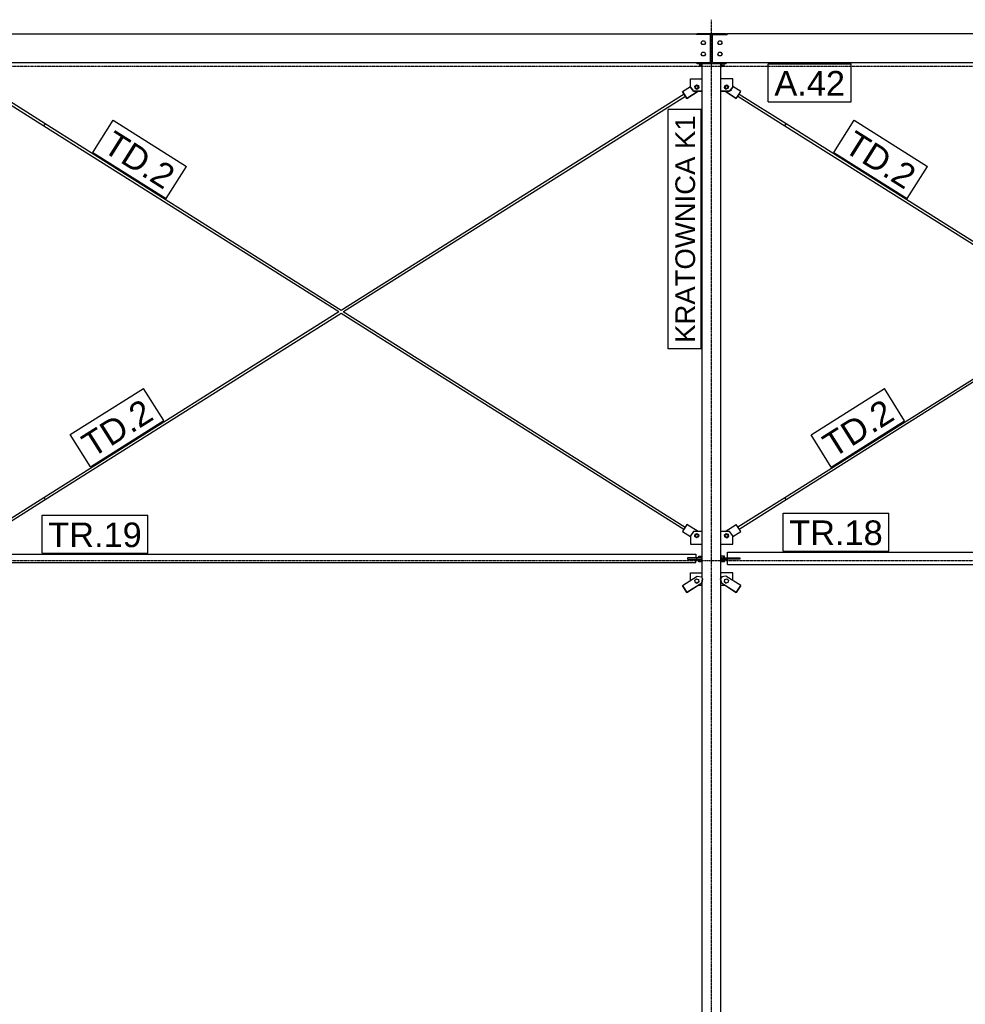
# Model space of a CAD drawing. Header units: millimetres. Extents: x -288865 to 11255, y 102926 to 380857.
# Tile 90 of 142: x -158786 to -154191, y 274757 to 279538. Entities that reach past the tile are written whole.
import ezdxf

# ---------------------------------------------------------------- set-up
doc = ezdxf.new("R2010")
doc.units = ezdxf.units.MM
doc.header["$MEASUREMENT"] = 0
doc.set_wipeout_variables(frame=1)
doc.linetypes.add('DXK_LINE_DOT3', pattern=[5.9187, 2.979, -0.9799, 0.9799, -0.9799])
for name, color, linetype in [('TS_INNE_OBIEKTY', 7, 'Continuous'), ('TS_LINIE_WIDOCZNE', 7, 'Continuous'), ('TS_OPISY', 7, 'Continuous'), ('TS_OPISY_LINIE', 7, 'Continuous'), ('TS_OPISY_RAMKA', 7, 'Continuous')]:
    doc.layers.add(name, color=color, linetype=linetype)
doc.styles.add('ARIAL', font='arial.ttf')

# ---------------------------------------------------------------- blocks, each defined once
blk = doc.blocks.new('Part-65880428-1350 - 1330')
at = {"layer": 'TS_LINIE_WIDOCZNE', "color": 1, "linetype": 'Continuous'}
for p, q in [((42180, 62247.5), (42040, 62247.5)), ((42040, 62247.5), (42040, 62244.2)), ((42180, 62244.2), (42180, 62247.5)), ((42105, 62114.5), (42115, 62114.5))]:
    blk.add_line(p, q, dxfattribs=at)
blk = doc.blocks.new('Part-65880428-1355 - 1330')
at = {"layer": 'TS_LINIE_WIDOCZNE', "color": 1, "linetype": 'Continuous'}
for p, q in [((42159, 59609.7), (42153.6, 59601.3)), ((42153.6, 59601.3), (42158.2, 59580.6)), ((42153.6, 59601.3), (42153.6, 59601.2)), ((42158.2, 59580.5), (42153.6, 59601.2)), ((42158.2, 59580.6), (42229.9, 59535)), ((42158.2, 59580.6), (42158.2, 59580.5)), ((42229.9, 59534.9), (42158.2, 59580.5)), ((42179.7, 59614.4), (42159, 59609.7)), ((42251.4, 59568.8), (42179.7, 59614.4)), ((42229.9, 59535), (42251.4, 59568.8)), ((42251.4, 59568.7), (42229.9, 59534.9)), ((42229.9, 59535), (42229.9, 59534.9)), ((42251.4, 59568.8), (42251.4, 59568.7))]:
    blk.add_line(p, q, dxfattribs=at)
blk = doc.blocks.new('Part-65880428-1359 - 1330')
at = {"layer": 'TS_LINIE_WIDOCZNE', "color": 1, "linetype": 'Continuous'}
for p, q in [((41968.6, 59568.8), (42040.3, 59614.4)), ((41990.1, 59535), (42061.8, 59580.6)), ((42061.8, 59580.5), (41990.1, 59534.9)), ((42040.3, 59614.4), (42061, 59609.7)), ((42061, 59609.7), (42066.4, 59601.3)), ((42061.8, 59580.6), (42066.4, 59601.3)), ((42066.4, 59601.2), (42061.8, 59580.5)), ((42061.8, 59580.5), (42061.8, 59580.6)), ((42066.4, 59601.2), (42066.4, 59601.3)), ((41968.6, 59568.7), (41968.6, 59568.8)), ((41968.6, 59568.8), (41990.1, 59535)), ((41990.1, 59534.9), (41968.6, 59568.7)), ((41990.1, 59534.9), (41990.1, 59535))]:
    blk.add_line(p, q, dxfattribs=at)
blk = doc.blocks.new('GridLine-65880428-2367 - 1330')
at = {"layer": 'TS_INNE_OBIEKTY', "color": 4, "linetype": 'DXK_LINE_DOT3'}
blk.add_line((33695.7, 59690.2), (51415.1, 59690.2), dxfattribs=at)
blk = doc.blocks.new('Part-65880428-1772 - 1330')
at = {"layer": 'TS_LINIE_WIDOCZNE', "color": 1, "linetype": 'Continuous'}
for p, q in [((42064.5, 59604.3), (42064.5, 62102.5)), ((42155.5, 59604.3), (42155.5, 62102.5)), ((42064.5, 57390.7), (42064.5, 59592.8)), ((42155.5, 57390.7), (42155.5, 59592.8))]:
    blk.add_line(p, q, dxfattribs=at)
blk = doc.blocks.new('Part-65880428-1557 - 1330')
at = {"layer": 'TS_LINIE_WIDOCZNE', "color": 1, "linetype": 'Continuous'}
for p, q in [((40309.5, 60905.8), (41976.1, 61955.5)), ((40320.8, 60898.7), (41982.5, 61945.3)), ((38865.8, 59996.4), (40298.4, 60898.8)), ((38872.6, 59986.5), (40309.5, 60891.6)), ((38866.8, 59994.9), (38865.8, 59996.4)), ((38865.8, 59996.4), (38865.9, 59996.4)), ((38869.1, 59991.3), (38866.8, 59994.9)), ((38871.3, 59987.7), (38869.1, 59991.3)), ((38871.4, 59987.7), (38871.3, 59987.7))]:
    blk.add_line(p, q, dxfattribs=at)
blk = doc.blocks.new('Part-65880428-1595 - 1330')
at = {"layer": 'TS_LINIE_WIDOCZNE', "color": 1, "linetype": 'Continuous'}
for p, q in [((42155.5, 59702.8), (42247.1, 59702.8)), ((42247.1, 59696.8), (42182, 59696.8)), ((42247.1, 59702.8), (42247.1, 59696.8))]:
    blk.add_line(p, q, dxfattribs=at)
blk = doc.blocks.new('Part-65880428-1438 - 1330')
at = {"layer": 'TS_LINIE_WIDOCZNE', "color": 1, "linetype": 'Continuous'}
for p, q in [((42180, 62244.2), (42040, 62244.2)), ((42040, 62244.2), (42040, 62243.5)), ((42180, 62243.5), (42180, 62244.2)), ((42105, 62119.2), (42115, 62119.2))]:
    blk.add_line(p, q, dxfattribs=at)
blk = doc.blocks.new('Part-65880428-1443 - 1330')
at = {"layer": 'TS_LINIE_WIDOCZNE', "color": 1, "linetype": 'Continuous'}
blk.add_line((42035, 62247.5), (42040, 62247.5), dxfattribs=at)
blk = doc.blocks.new('Part-65880428-1444 - 1330')
at = {"layer": 'TS_LINIE_WIDOCZNE', "color": 1, "linetype": 'Continuous'}
blk.add_line((42180, 62247.5), (42185, 62247.5), dxfattribs=at)
blk = doc.blocks.new('Part-65880428-1597 - 1330')
at = {"layer": 'TS_LINIE_WIDOCZNE', "color": 1, "linetype": 'Continuous'}
for p, q in [((42251.4, 61967.2), (42212.3, 61992)), ((42229.9, 61933.3), (42175, 61968.2)), ((42175.2, 61968.2), (42229.9, 61933.4)), ((42229.9, 61933.4), (42251.4, 61967.2)), ((42229.9, 61933.3), (42237.5, 61945.2)), ((42229.9, 61933.4), (42229.9, 61933.3)), ((42243.8, 61955.1), (42251.4, 61967)), ((42251.4, 61967), (42251.4, 61967.2))]:
    blk.add_line(p, q, dxfattribs=at)
blk = doc.blocks.new('Part-65880428-1571 - 1330')
at = {"layer": 'TS_LINIE_WIDOCZNE', "color": 1, "linetype": 'Continuous'}
for p, q in [((42466, 61801.3), (43899.1, 60898.7)), ((42469.1, 61806.3), (42471.4, 61809.9)), ((42471.4, 61809.9), (42472.4, 61811.5)), ((42472.4, 61811.5), (43910.3, 60905.8)), ((43910.3, 60891.6), (45576.1, 59842.5)), ((43921.4, 60898.8), (45582.5, 59852.6))]:
    blk.add_line(p, q, dxfattribs=at)
blk = doc.blocks.new('Part-65880428-1459 - 1330')
at = {"layer": 'TS_LINIE_WIDOCZNE', "color": 1, "linetype": 'Continuous'}
for p, q in [((38637.5, 61945.1), (38865.9, 61801.2)), ((38643.9, 61955.3), (38872.3, 61811.3)), ((38866.8, 61802.6), (38865.9, 61801.2)), ((38867, 61803), (38866.8, 61802.6)), ((38872.3, 61811.3), (38871.4, 61809.8))]:
    blk.add_line(p, q, dxfattribs=at)
blk = doc.blocks.new('Part-65880428-1460 - 1330')
at = {"layer": 'TS_LINIE_WIDOCZNE', "color": 1, "linetype": 'Continuous'}
for p, q in [((38637.5, 59852.6), (38865.9, 59996.4)), ((38643.9, 59842.5), (38872.6, 59986.5)), ((38872.6, 59986.5), (38871.7, 59988))]:
    blk.add_line(p, q, dxfattribs=at)
blk = doc.blocks.new('Part-65880428-1461 - 1330')
at = {"layer": 'TS_LINIE_WIDOCZNE', "color": 1, "linetype": 'Continuous'}
for p, q in [((42206.6, 61971.3), (42206.7, 61971.5)), ((42206.7, 61971.5), (42206.8, 61971.6)), ((42237.4, 61945.1), (42466, 61801.2)), ((42243.9, 61955.2), (42472.3, 61811.4)), ((42466, 61801.2), (42469.1, 61806.3))]:
    blk.add_line(p, q, dxfattribs=at)
blk = doc.blocks.new('Part-65880428-1462 - 1330')
at = {"layer": 'TS_LINIE_WIDOCZNE', "color": 1, "linetype": 'Continuous'}
for p, q in [((42237.3, 59852.8), (42465.8, 59995.4)), ((42243.8, 59842.7), (42472.2, 59985.3)), ((42472.2, 59985.3), (42471.3, 59986.8))]:
    blk.add_line(p, q, dxfattribs=at)
blk = doc.blocks.new('Part-65880428-1599 - 1330')
at = {"layer": 'TS_LINIE_WIDOCZNE', "color": 1, "linetype": 'Continuous'}
for p, q in [((41968.6, 61967.3), (42007.7, 61992.1)), ((41968.6, 61967.2), (41968.6, 61967.3)), ((41968.6, 61967.3), (41990.1, 61933.6)), ((41990.1, 61933.4), (41968.6, 61967.2)), ((42045, 61968.4), (41990.1, 61933.4)), ((41990.1, 61933.6), (42044.8, 61968.4)), ((41990.1, 61933.4), (41990.1, 61933.6))]:
    blk.add_line(p, q, dxfattribs=at)
blk = doc.blocks.new('Part-65880428-1603 - 1330')
at = {"layer": 'TS_LINIE_WIDOCZNE', "color": 1, "linetype": 'Continuous'}
for p, q in [((42022.7, 59829.8), (42007.7, 59809.8)), ((42064.5, 59829.8), (42022.7, 59829.8)), ((42007.7, 59809.8), (42007.7, 59769.6)), ((42007.7, 59769.8), (42064.5, 59769.8)), ((42030.7, 59809.8), (42031, 59811.9)), ((42031, 59807.6), (42030.7, 59809.8)), ((42031, 59811.9), (42032, 59813.9)), ((42032, 59805.7), (42031, 59807.6)), ((42032, 59813.9), (42033.5, 59815.4)), ((42033.5, 59804.1), (42032, 59805.7)), ((42033.5, 59815.4), (42035.5, 59816.4)), ((42035.5, 59803.1), (42033.5, 59804.1)), ((42035.5, 59816.4), (42037.7, 59816.8)), ((42037.6, 59802.8), (42035.5, 59803.1)), ((42039.8, 59803.1), (42037.6, 59802.8)), ((42037.7, 59816.6), (42037.7, 59816.8)), ((42037.7, 59816.8), (42039.8, 59816.4)), ((42039.8, 59816.4), (42041.8, 59815.4)), ((42041.8, 59804.1), (42039.8, 59803.1)), ((42041.8, 59815.4), (42043.3, 59813.9)), ((42043.3, 59805.6), (42041.8, 59804.1)), ((42043.3, 59813.9), (42044.3, 59811.9)), ((42044.3, 59807.6), (42043.3, 59805.6)), ((42044.3, 59811.9), (42044.7, 59809.8)), ((42044.7, 59809.8), (42044.3, 59807.6)), ((42007.7, 59769.6), (42064.5, 59769.6))]:
    blk.add_line(p, q, dxfattribs=at)
blk = doc.blocks.new('Part-65880428-1601 - 1330')
at = {"layer": 'TS_LINIE_WIDOCZNE', "color": 1, "linetype": 'Continuous'}
for p, q in [((42037.7, 59690.8), (42037.7, 59696.8)), ((42037.7, 59696.8), (42064.5, 59696.8)), ((42064.5, 59690.8), (42037.7, 59690.8))]:
    blk.add_line(p, q, dxfattribs=at)
blk = doc.blocks.new('Part-65880428-1605 - 1330')
at = {"layer": 'TS_LINIE_WIDOCZNE', "color": 1, "linetype": 'Continuous'}
for p, q in [((42175.4, 59829.8), (42229.9, 59864.4)), ((42212.3, 59805.9), (42251.4, 59830.7)), ((42212.3, 59805.7), (42251.4, 59830.5)), ((42251.4, 59830.7), (42229.9, 59864.4)), ((42251.4, 59830.5), (42251.4, 59830.7))]:
    blk.add_line(p, q, dxfattribs=at)
blk = doc.blocks.new('Part-65880428-1556 - 1330')
at = {"layer": 'TS_LINIE_WIDOCZNE', "color": 1, "linetype": 'Continuous'}
for p, q in [((38866, 61801.2), (38866.9, 61802.7)), ((38866, 61801.2), (40298.3, 60898.7)), ((38866.9, 61802.7), (38869.1, 61806.2)), ((38869.1, 61806.2), (38871.4, 61809.8)), ((38871.4, 61809.8), (38872.4, 61811.4)), ((38872.4, 61811.4), (40309.5, 60905.8)), ((40309.5, 60891.6), (41975.7, 59841.8)), ((40320.6, 60898.8), (41982.1, 59851.9))]:
    blk.add_line(p, q, dxfattribs=at)
blk = doc.blocks.new('Part-65880428-1570 - 1330')
at = {"layer": 'TS_LINIE_WIDOCZNE', "color": 1, "linetype": 'Continuous'}
for p, q in [((43910.3, 60905.8), (45576, 61955.5)), ((43921.6, 60898.7), (45582.5, 61945.4)), ((42465.8, 59995.5), (43899.2, 60898.8)), ((42472.2, 59985.4), (43910.3, 60891.6)), ((42466.8, 59994), (42465.8, 59995.5)), ((42465.8, 59995.5), (42465.8, 59995.4)), ((42469.1, 59990.4), (42466.8, 59994)), ((42471.3, 59986.8), (42469.1, 59990.4))]:
    blk.add_line(p, q, dxfattribs=at)
blk = doc.blocks.new('Part-65880428-1594 - 1330')
at = {"layer": 'TS_LINIE_WIDOCZNE', "color": 1, "linetype": 'Continuous'}
for p, q in [((42212.4, 59630), (42155.5, 59630)), ((42212.4, 59593.6), (42212.4, 59630)), ((42155.5, 59570), (42174.8, 59570)), ((42155.5, 59569.8), (42175, 59569.8))]:
    blk.add_line(p, q, dxfattribs=at)
blk = doc.blocks.new('Part-65880428-1596 - 1330')
at = {"layer": 'TS_LINIE_WIDOCZNE', "color": 1, "linetype": 'Continuous'}
for p, q in [((42064.5, 59702.8), (41992.7, 59702.8)), ((41992.7, 59702.8), (41992.7, 59696.8)), ((41992.7, 59696.8), (42037.7, 59696.8)), ((42037.7, 59696.8), (42037.7, 59702.8))]:
    blk.add_line(p, q, dxfattribs=at)
blk = doc.blocks.new('Part-65880428-1598 - 1330')
at = {"layer": 'TS_LINIE_WIDOCZNE', "color": 1, "linetype": 'Continuous'}
for p, q in [((41990.1, 59864.4), (41968.6, 59830.7)), ((41968.6, 59830.7), (42007.7, 59805.9)), ((41968.6, 59830.7), (41968.6, 59830.5)), ((41968.6, 59830.5), (42007.7, 59805.7)), ((42044.6, 59829.8), (41990.1, 59864.4))]:
    blk.add_line(p, q, dxfattribs=at)
blk = doc.blocks.new('Part-65880428-1600 - 1330')
at = {"layer": 'TS_LINIE_WIDOCZNE', "color": 1, "linetype": 'Continuous'}
for p, q in [((42155.5, 59696.8), (42182, 59696.8)), ((42182, 59690.8), (42155.5, 59690.8)), ((42182, 59696.8), (42182, 59690.8))]:
    blk.add_line(p, q, dxfattribs=at)
blk = doc.blocks.new('Part-65880428-1602 - 1330')
at = {"layer": 'TS_LINIE_WIDOCZNE', "color": 1, "linetype": 'Continuous'}
for p, q in [((42212.3, 62028.3), (42155.5, 62028.3)), ((42212.3, 61988.2), (42212.3, 62028.3)), ((42175.4, 61988.7), (42175.7, 61990.8)), ((42175.7, 61990.7), (42175.4, 61988.6)), ((42175.7, 61986.5), (42175.4, 61988.7)), ((42175.7, 61990.8), (42176.7, 61992.8)), ((42176.7, 61992.6), (42175.7, 61990.7)), ((42176.7, 61984.6), (42175.7, 61986.5)), ((42176.7, 61992.8), (42178.2, 61994.3)), ((42178.2, 61994.2), (42176.7, 61992.6)), ((42178.2, 61983), (42176.7, 61984.6)), ((42178.2, 61994.3), (42180.2, 61995.3)), ((42180.2, 61995.2), (42178.2, 61994.2)), ((42180.2, 61982), (42178.2, 61983)), ((42180.2, 61995.3), (42182.4, 61995.7)), ((42182.4, 61995.5), (42180.2, 61995.2)), ((42182.4, 61981.7), (42180.2, 61982)), ((42182.4, 61995.5), (42182.4, 61995.7)), ((42182.4, 61995.7), (42184.5, 61995.3)), ((42184.5, 61995.2), (42182.4, 61995.5)), ((42184.5, 61982), (42182.4, 61981.7)), ((42184.5, 61995.3), (42186.5, 61994.3)), ((42186.5, 61994.2), (42184.5, 61995.2)), ((42186.5, 61983), (42184.5, 61982)), ((42186.5, 61994.3), (42188, 61992.8)), ((42188, 61992.6), (42186.5, 61994.2)), ((42188, 61984.6), (42186.5, 61983)), ((42188, 61992.8), (42189, 61990.8)), ((42189, 61990.7), (42188, 61992.6)), ((42189, 61986.5), (42188, 61984.6)), ((42189, 61990.8), (42189.4, 61988.7)), ((42189.3, 61988.6), (42189, 61990.7)), ((42189.4, 61988.7), (42189, 61986.5)), ((42197.3, 61968.4), (42212.3, 61988.4)), ((42212.3, 61988.2), (42197.3, 61968.2)), ((42155.5, 61968.4), (42197.3, 61968.4)), ((42197.3, 61968.2), (42155.5, 61968.2)), ((42197.3, 61968.2), (42197.3, 61968.4))]:
    blk.add_line(p, q, dxfattribs=at)
blk = doc.blocks.new('Part-65880428-1604 - 1330')
at = {"layer": 'TS_LINIE_WIDOCZNE', "color": 1, "linetype": 'Continuous'}
for p, q in [((42007.7, 61988.5), (42007.7, 62028.5)), ((42007.7, 62028.5), (42064.5, 62028.5)), ((42007.7, 61988.4), (42007.7, 61988.5)), ((42007.7, 61988.5), (42022.7, 61968.5)), ((42022.7, 61968.4), (42007.7, 61988.4)), ((42030.6, 61988.7), (42031, 61990.8)), ((42031, 61986.5), (42030.6, 61988.7)), ((42031, 61990.7), (42030.7, 61988.6)), ((42031, 61990.8), (42032, 61992.8)), ((42032, 61992.6), (42031, 61990.7)), ((42032, 61984.6), (42031, 61986.5)), ((42032, 61992.8), (42033.5, 61994.3)), ((42033.5, 61994.2), (42032, 61992.6)), ((42033.5, 61983), (42032, 61984.6)), ((42033.5, 61994.3), (42035.5, 61995.3)), ((42035.5, 61995.2), (42033.5, 61994.2)), ((42035.5, 61982), (42033.5, 61983)), ((42035.5, 61995.3), (42037.6, 61995.7)), ((42037.6, 61995.5), (42035.5, 61995.2)), ((42037.6, 61981.7), (42035.5, 61982)), ((42037.6, 61995.5), (42037.6, 61995.7)), ((42037.6, 61995.7), (42039.8, 61995.3)), ((42039.8, 61995.2), (42037.6, 61995.5)), ((42039.8, 61982), (42037.6, 61981.7)), ((42039.8, 61995.3), (42041.8, 61994.3)), ((42041.8, 61994.2), (42039.8, 61995.2)), ((42041.8, 61983), (42039.8, 61982)), ((42041.8, 61994.3), (42043.3, 61992.8)), ((42043.3, 61992.6), (42041.8, 61994.2)), ((42043.3, 61984.6), (42041.8, 61983)), ((42043.3, 61992.8), (42044.3, 61990.8)), ((42044.3, 61990.7), (42043.3, 61992.6)), ((42044.3, 61986.5), (42043.3, 61984.6)), ((42044.3, 61990.8), (42044.6, 61988.7)), ((42044.6, 61988.6), (42044.3, 61990.7)), ((42044.6, 61988.7), (42044.3, 61986.5)), ((42022.7, 61968.4), (42022.7, 61968.5)), ((42022.7, 61968.5), (42064.5, 61968.5)), ((42064.5, 61968.4), (42022.7, 61968.4))]:
    blk.add_line(p, q, dxfattribs=at)
blk = doc.blocks.new('Part-65880428-1606 - 1330')
at = {"layer": 'TS_LINIE_WIDOCZNE', "color": 1, "linetype": 'Continuous'}
for p, q in [((42197.3, 59829.8), (42155.5, 59829.8)), ((42212.3, 59809.8), (42197.3, 59829.8)), ((42155.5, 59769.8), (42212.3, 59769.8)), ((42175.3, 59809.8), (42175.7, 59811.9)), ((42175.7, 59807.6), (42175.3, 59809.8)), ((42175.7, 59811.9), (42176.7, 59813.9)), ((42176.7, 59805.6), (42175.7, 59807.6)), ((42176.7, 59813.9), (42178.2, 59815.4)), ((42178.2, 59804.1), (42176.7, 59805.6)), ((42178.2, 59815.4), (42180.2, 59816.4)), ((42180.2, 59803.1), (42178.2, 59804.1)), ((42180.2, 59816.4), (42182.3, 59816.8)), ((42182.4, 59802.8), (42180.2, 59803.1)), ((42182.3, 59816.6), (42182.3, 59816.8)), ((42182.3, 59816.8), (42184.5, 59816.4)), ((42184.5, 59803.1), (42182.4, 59802.8)), ((42184.5, 59816.4), (42186.5, 59815.4)), ((42186.5, 59804.1), (42184.5, 59803.1)), ((42186.5, 59815.4), (42188, 59813.9)), ((42188, 59805.7), (42186.5, 59804.1)), ((42188, 59813.9), (42189, 59811.9)), ((42189, 59807.6), (42188, 59805.7)), ((42189, 59811.9), (42189.3, 59809.8)), ((42189.3, 59809.8), (42189, 59807.6)), ((42212.3, 59769.8), (42212.3, 59809.8)), ((42212.3, 59769.6), (42212.3, 59769.8)), ((42155.5, 59769.6), (42212.3, 59769.6))]:
    blk.add_line(p, q, dxfattribs=at)
blk = doc.blocks.new('Part-65880428-1630 - 1330')
at = {"layer": 'TS_LINIE_WIDOCZNE', "color": 1, "linetype": 'Continuous'}
for p, q in [((42007.6, 59593.6), (42007.6, 59630)), ((42007.6, 59630), (42064.5, 59630)), ((42045, 59569.8), (42064.5, 59569.8)), ((42045.2, 59570), (42064.5, 59570))]:
    blk.add_line(p, q, dxfattribs=at)
blk = doc.blocks.new('Part-65880428-1820 - 1330')
at = {"layer": 'TS_LINIE_WIDOCZNE', "color": 1, "linetype": 'Continuous'}
for p, q in [((38587.1, 59702.8), (38587.1, 59719.8)), ((38587.1, 59719.8), (42032.7, 59719.8)), ((38587.1, 59679.8), (38587.1, 59696.8)), ((38587.1, 59679.8), (42032.7, 59679.8)), ((42032.7, 59719.8), (42032.7, 59702.8)), ((42032.7, 59679.8), (42032.7, 59696.8))]:
    blk.add_line(p, q, dxfattribs=at)
blk = doc.blocks.new('Bolt-65880428-1860 - 1330')
at = {"layer": 'TS_INNE_OBIEKTY', "color": 1, "linetype": 'Continuous'}
for p, q in [((42172.8, 61985.2), (42174, 61995.6)), ((42172.8, 61985.1), (42172.8, 61985.2)), ((42181.1, 61979), (42172.8, 61985.2)), ((42172.8, 61985.1), (42181.1, 61978.8)), ((42174, 61995.6), (42183.6, 61999.6)), ((42190.7, 61983.1), (42181.1, 61979)), ((42190.7, 61982.9), (42181.1, 61978.8)), ((42181.1, 61978.8), (42181.1, 61979)), ((42183.6, 61999.6), (42191.9, 61993.4)), ((42191.9, 61993.4), (42190.7, 61983.1)), ((42191.9, 61993.2), (42190.7, 61982.9)), ((42190.7, 61982.9), (42190.7, 61983.1))]:
    blk.add_line(p, q, dxfattribs=at)
blk = doc.blocks.new('Bolt-65880428-1858 - 1330')
at = {"layer": 'TS_INNE_OBIEKTY', "color": 1, "linetype": 'Continuous'}
for p, q in [((42172.4, 59710.7), (42155.5, 59710.7)), ((42172.4, 59682.9), (42155.5, 59682.9)), ((42156.9, 59702.8), (42156.9, 59710.7)), ((42156.9, 59682.9), (42156.9, 59690.8)), ((42167.2, 59702.8), (42167.2, 59710.7)), ((42167.2, 59682.9), (42167.2, 59690.8)), ((42172.4, 59702.8), (42172.4, 59710.7)), ((42172.4, 59682.9), (42172.4, 59690.8))]:
    blk.add_line(p, q, dxfattribs=at)
blk = doc.blocks.new('Part-65880428-1816 - 1330')
at = {"layer": 'TS_LINIE_WIDOCZNE', "color": 1, "linetype": 'Continuous'}
for p, q in [((42187.1, 59702.8), (42187.1, 59729.8)), ((42187.1, 59729.8), (45632.7, 59729.8)), ((45632.7, 59729.8), (45632.7, 59702.8)), ((42187.1, 59669.8), (42187.1, 59696.8)), ((45632.7, 59669.8), (45632.7, 59696.8)), ((42187.1, 59669.8), (45632.7, 59669.8))]:
    blk.add_line(p, q, dxfattribs=at)
blk = doc.blocks.new('Part-65880428-1777 - 1330')
at = {"layer": 'TS_LINIE_WIDOCZNE', "color": 1, "linetype": 'Continuous'}
for p, q in [((42040, 62102.5), (42040, 62107.5)), ((42180, 62102.5), (42040, 62102.5)), ((42180, 62102.5), (42180, 62107.5))]:
    blk.add_line(p, q, dxfattribs=at)
blk = doc.blocks.new('Part-65880428-1835 - 1330')
at = {"layer": 'TS_LINIE_WIDOCZNE', "color": 1, "linetype": 'Continuous'}
for p, q in [((34845, 62243.5), (34705, 62243.5)), ((34705, 62107.5), (34705, 62243.5)), ((38435, 62247.5), (34845, 62247.5)), ((34845, 62247.5), (34845, 62243.5)), ((38435, 62243.5), (38435, 62247.5)), ((38585, 62243.5), (38435, 62243.5)), ((38585, 62247.5), (42035, 62247.5)), ((38585, 62247.5), (38585, 62243.5)), ((42035, 62247.5), (42035, 62243.5)), ((42105, 62243.5), (42035, 62243.5)), ((42105, 62107.5), (42105, 62243.5)), ((34705, 62107.5), (42105, 62107.5))]:
    blk.add_line(p, q, dxfattribs=at)
blk = doc.blocks.new('Part-65880428-1839 - 1330')
at = {"layer": 'TS_LINIE_WIDOCZNE', "color": 1, "linetype": 'Continuous'}
for p, q in [((42115, 62107.5), (42115, 62243.5)), ((42115, 62243.5), (42185, 62243.5)), ((45635, 62247.5), (42185, 62247.5)), ((42185, 62247.5), (42185, 62243.5)), ((45635, 62243.5), (45635, 62247.5)), ((45785, 62243.5), (45635, 62243.5)), ((45785, 62247.5), (45785, 62243.5)), ((45785, 62247.5), (50065, 62247.5)), ((50065, 62243.5), (50065, 62247.5)), ((50205, 62243.5), (50065, 62243.5)), ((50205, 62107.5), (50205, 62243.5)), ((42115, 62107.5), (50205, 62107.5))]:
    blk.add_line(p, q, dxfattribs=at)
blk = doc.blocks.new('Bolt-65880428-1859 - 1330')
at = {"layer": 'TS_INNE_OBIEKTY', "color": 1, "linetype": 'Continuous'}
for p, q in [((42047.3, 59702.8), (42047.3, 59710.7)), ((42047.3, 59710.7), (42064.5, 59710.7)), ((42047.3, 59682.9), (42047.3, 59690.8)), ((42064.5, 59682.9), (42047.3, 59682.9)), ((42052.5, 59702.8), (42052.5, 59710.7)), ((42052.5, 59682.9), (42052.5, 59690.8)), ((42062.8, 59702.8), (42062.8, 59710.7)), ((42062.8, 59682.9), (42062.8, 59690.8))]:
    blk.add_line(p, q, dxfattribs=at)
blk = doc.blocks.new('Bolt-65880428-1861 - 1330')
at = {"layer": 'TS_INNE_OBIEKTY', "color": 1, "linetype": 'Continuous'}
for p, q in [((42029.3, 59817), (42038.9, 59821.1)), ((42038.9, 59821.1), (42047.2, 59814.8)), ((42028.1, 59806.7), (42029.3, 59817)), ((42028.1, 59806.5), (42028.1, 59806.7)), ((42036.4, 59800.4), (42028.1, 59806.7)), ((42036.4, 59800.3), (42028.1, 59806.5)), ((42046, 59804.5), (42036.4, 59800.4)), ((42046, 59804.3), (42036.4, 59800.3)), ((42036.4, 59800.3), (42036.4, 59800.4)), ((42047.2, 59814.8), (42046, 59804.5)), ((42047.2, 59814.7), (42046, 59804.3)), ((42046, 59804.3), (42046, 59804.5))]:
    blk.add_line(p, q, dxfattribs=at)
blk = doc.blocks.new('Bolt-65880428-1862 - 1330')
at = {"layer": 'TS_INNE_OBIEKTY', "color": 1, "linetype": 'Continuous'}
for p, q in [((42028.1, 61993.6), (42036.4, 61999.8)), ((42029.3, 61983.2), (42028.1, 61993.6)), ((42029.3, 61983.1), (42028.1, 61993.4)), ((42029.3, 61983.1), (42029.3, 61983.2)), ((42038.9, 61979.2), (42029.3, 61983.2)), ((42029.3, 61983.1), (42038.9, 61979)), ((42036.4, 61999.8), (42046, 61995.7)), ((42047.2, 61985.4), (42038.9, 61979.2)), ((42038.9, 61979), (42047.2, 61985.2)), ((42038.9, 61979), (42038.9, 61979.2)), ((42046, 61995.7), (42047.2, 61985.4)), ((42047.2, 61985.2), (42047.2, 61985.4))]:
    blk.add_line(p, q, dxfattribs=at)
blk = doc.blocks.new('Bolt-65880428-1863 - 1330')
at = {"layer": 'TS_INNE_OBIEKTY', "color": 1, "linetype": 'Continuous'}
for p, q in [((42172.8, 59586.7), (42174, 59597)), ((42172.8, 59586.5), (42172.8, 59586.7)), ((42181.1, 59580.5), (42172.8, 59586.7)), ((42172.8, 59586.5), (42181.1, 59580.3)), ((42174, 59597), (42183.6, 59601.1)), ((42190.7, 59584.5), (42181.1, 59580.5)), ((42190.7, 59584.4), (42181.1, 59580.3)), ((42181.1, 59580.3), (42181.1, 59580.5)), ((42183.6, 59601.1), (42191.9, 59594.8)), ((42191.9, 59594.8), (42190.7, 59584.5)), ((42191.9, 59594.7), (42190.7, 59584.4)), ((42190.7, 59584.4), (42190.7, 59584.5))]:
    blk.add_line(p, q, dxfattribs=at)
blk = doc.blocks.new('Bolt-65880428-1864 - 1330')
at = {"layer": 'TS_INNE_OBIEKTY', "color": 1, "linetype": 'Continuous'}
for p, q in [((42172.8, 59814.8), (42181.1, 59821.1)), ((42181.1, 59821.1), (42190.7, 59817)), ((42174, 59804.5), (42172.8, 59814.8)), ((42172.8, 59814.7), (42174, 59804.3)), ((42174, 59804.3), (42174, 59804.5)), ((42183.6, 59800.4), (42174, 59804.5)), ((42174, 59804.3), (42183.6, 59800.3)), ((42191.9, 59806.7), (42183.6, 59800.4)), ((42183.6, 59800.3), (42191.9, 59806.5)), ((42183.6, 59800.3), (42183.6, 59800.4)), ((42190.7, 59817), (42191.9, 59806.7)), ((42191.9, 59806.5), (42191.9, 59806.7))]:
    blk.add_line(p, q, dxfattribs=at)
blk = doc.blocks.new('Bolt-65880428-1878 - 1330')
at = {"layer": 'TS_INNE_OBIEKTY', "color": 1, "linetype": 'Continuous'}
for p, q in [((42051.1, 62102.5), (42051.1, 62091.9)), ((42051.1, 62091.9), (42064.5, 62091.9)), ((42058.1, 62091.9), (42058.1, 62102.5)), ((42168.9, 62091.9), (42155.5, 62091.9)), ((42161.9, 62091.9), (42161.9, 62102.5)), ((42168.9, 62102.5), (42168.9, 62091.9))]:
    blk.add_line(p, q, dxfattribs=at)
blk = doc.blocks.new('Bolt-65880428-1883 - 1330')
at = {"layer": 'TS_INNE_OBIEKTY', "color": 1, "linetype": 'Continuous'}
for p, q in [((42028.1, 59594.8), (42036.4, 59601.1)), ((42029.3, 59584.5), (42028.1, 59594.8)), ((42029.3, 59584.4), (42028.1, 59594.7)), ((42029.3, 59584.4), (42029.3, 59584.5)), ((42038.9, 59580.5), (42029.3, 59584.5)), ((42029.3, 59584.4), (42038.9, 59580.3)), ((42036.4, 59601.1), (42046, 59597)), ((42047.2, 59586.7), (42038.9, 59580.5)), ((42038.9, 59580.3), (42047.2, 59586.5)), ((42038.9, 59580.3), (42038.9, 59580.5)), ((42046, 59597), (42047.2, 59586.7)), ((42047.2, 59586.5), (42047.2, 59586.7))]:
    blk.add_line(p, q, dxfattribs=at)
blk = doc.blocks.new('Bolt-65880428-1989 - 1330')
at = {"layer": 'TS_INNE_OBIEKTY', "color": 1, "linetype": 'Continuous'}
for p, q in [((42059.6, 62204.2), (42064.8, 62213.2)), ((42064.8, 62213.2), (42075.2, 62213.2)), ((42075.2, 62213.2), (42080.4, 62204.2)), ((42064.8, 62195.2), (42059.6, 62204.2)), ((42075.2, 62195.2), (42064.8, 62195.2)), ((42080.4, 62204.2), (42075.2, 62195.2)), ((42059.6, 62149.2), (42064.8, 62158.2)), ((42064.8, 62140.2), (42059.6, 62149.2)), ((42064.8, 62158.2), (42075.2, 62158.2)), ((42075.2, 62140.2), (42064.8, 62140.2)), ((42075.2, 62158.2), (42080.4, 62149.2)), ((42080.4, 62149.2), (42075.2, 62140.2))]:
    blk.add_line(p, q, dxfattribs=at)
blk = doc.blocks.new('Bolt-65880428-1998 - 1330')
at = {"layer": 'TS_INNE_OBIEKTY', "color": 1, "linetype": 'Continuous'}
for p, q in [((42139.6, 62204.2), (42144.8, 62213.2)), ((42144.8, 62213.2), (42155.2, 62213.2)), ((42155.2, 62213.2), (42160.4, 62204.2)), ((42144.8, 62195.2), (42139.6, 62204.2)), ((42155.2, 62195.2), (42144.8, 62195.2)), ((42160.4, 62204.2), (42155.2, 62195.2)), ((42139.6, 62149.2), (42144.8, 62158.2)), ((42144.8, 62140.2), (42139.6, 62149.2)), ((42144.8, 62158.2), (42155.2, 62158.2)), ((42155.2, 62140.2), (42144.8, 62140.2)), ((42155.2, 62158.2), (42160.4, 62149.2)), ((42160.4, 62149.2), (42155.2, 62140.2))]:
    blk.add_line(p, q, dxfattribs=at)
blk = doc.blocks.new('GridLine-65880428-2356 - 1330')
at = {"layer": 'TS_INNE_OBIEKTY', "color": 4, "linetype": 'DXK_LINE_DOT3'}
blk.add_line((42110, 49250.8), (42110, 62316), dxfattribs=at)
blk = doc.blocks.new('GridLine-65880428-2368 - 1330')
at = {"layer": 'TS_INNE_OBIEKTY', "color": 4, "linetype": 'DXK_LINE_DOT3'}
blk.add_line((33695.7, 62090.2), (51415.1, 62090.2), dxfattribs=at)
blk = doc.blocks.new('Part-65880428-3558 - 1330')
at = {"layer": 'TS_LINIE_WIDOCZNE', "color": 1, "linetype": 'Continuous'}
for p, q in [((42060, 62089.5), (42060, 62102.5)), ((42060, 62089.5), (42064.5, 62089.5)), ((42155.5, 62089.5), (42160, 62089.5)), ((42160, 62089.5), (42160, 62102.5))]:
    blk.add_line(p, q, dxfattribs=at)
blk = doc.blocks.new('Bolt-65880428-3821 - 1330')
at = {"layer": 'TS_INNE_OBIEKTY', "color": 1, "linetype": 'Continuous'}
for p, q in [((42051.1, 62102.5), (42051.1, 62091.9)), ((42051.1, 62091.9), (42064.5, 62091.9)), ((42058.1, 62091.9), (42058.1, 62102.5)), ((42168.9, 62091.9), (42155.5, 62091.9)), ((42161.9, 62091.9), (42161.9, 62102.5)), ((42168.9, 62102.5), (42168.9, 62091.9))]:
    blk.add_line(p, q, dxfattribs=at)
blk = doc.blocks.new('Bolt-65880428-3837 - 1330')
at = {"layer": 'TS_INNE_OBIEKTY', "color": 1, "linetype": 'Continuous'}
for p, q in [((42172.4, 59710.7), (42155.5, 59710.7)), ((42172.4, 59682.9), (42155.5, 59682.9)), ((42156.9, 59702.8), (42156.9, 59710.7)), ((42156.9, 59682.9), (42156.9, 59690.8)), ((42167.2, 59702.8), (42167.2, 59710.7)), ((42167.2, 59682.9), (42167.2, 59690.8)), ((42172.4, 59702.8), (42172.4, 59710.7)), ((42172.4, 59682.9), (42172.4, 59690.8))]:
    blk.add_line(p, q, dxfattribs=at)
blk = doc.blocks.new('Bolt-65880428-3838 - 1330')
at = {"layer": 'TS_INNE_OBIEKTY', "color": 1, "linetype": 'Continuous'}
for p, q in [((42047.3, 59702.8), (42047.3, 59710.7)), ((42047.3, 59710.7), (42064.5, 59710.7)), ((42047.3, 59682.9), (42047.3, 59690.8)), ((42064.5, 59682.9), (42047.3, 59682.9)), ((42052.5, 59702.8), (42052.5, 59710.7)), ((42052.5, 59682.9), (42052.5, 59690.8)), ((42062.8, 59702.8), (42062.8, 59710.7)), ((42062.8, 59682.9), (42062.8, 59690.8))]:
    blk.add_line(p, q, dxfattribs=at)
blk = doc.blocks.new('Mark-65880428-5433 - 1330')
blk.add_wipeout([(39406.5, 60378.4), (39339.9, 60484.2), (39034.4, 60291.7), (39101, 60185.9)]).dxf.layer = 'TS_OPISY_LINIE'
blk.add_wipeout([(39406.5, 60378.4), (39339.9, 60484.2), (39034.4, 60291.7), (39101, 60185.9)]).dxf.layer = 'TS_OPISY_LINIE'
at = {"layer": 'TS_OPISY_RAMKA', "linetype": 'Continuous'}
for p, q in [((38993, 60301.1), (39349.3, 60525.5)), ((39447.9, 60369), (39349.3, 60525.5)), ((39091.6, 60144.6), (39447.9, 60369)), ((39091.6, 60144.6), (38993, 60301.1))]:
    blk.add_line(p, q, dxfattribs=at)
at = {"layer": 'TS_OPISY', "style": 'ARIAL'}
blk.add_text('TD.2', height=119.38, rotation=32.206, dxfattribs=at).set_placement((39101, 60185.9))
blk = doc.blocks.new('Mark-65880428-5555 - 1330')
at = {"layer": 'TS_OPISY_RAMKA', "linetype": 'Continuous'}
for p, q in [((42457.1, 59919.8), (42970.8, 59919.8)), ((42457.1, 59734.8), (42457.1, 59919.8)), ((42970.8, 59734.8), (42970.8, 59919.8)), ((42457.1, 59734.8), (42970.8, 59734.8))]:
    blk.add_line(p, q, dxfattribs=at)
blk.add_wipeout([(42940.8, 59764.8), (42940.8, 59889.8), (42487.1, 59889.8), (42487.1, 59764.8)]).dxf.layer = 'TS_OPISY_LINIE'
blk.add_wipeout([(42940.8, 59764.8), (42940.8, 59889.8), (42487.1, 59889.8), (42487.1, 59764.8)]).dxf.layer = 'TS_OPISY_LINIE'
at = {"layer": 'TS_OPISY', "style": 'ARIAL'}
blk.add_text('TR.18', height=119.38, dxfattribs=at).set_placement((42487.1, 59764.8))
blk = doc.blocks.new('Mark-65880428-5446 - 1330')
blk.add_wipeout([(43006.4, 60377.6), (42939.8, 60483.3), (42634.3, 60290.8), (42700.9, 60185.1)]).dxf.layer = 'TS_OPISY_LINIE'
blk.add_wipeout([(43006.4, 60377.6), (42939.8, 60483.3), (42634.3, 60290.8), (42700.9, 60185.1)]).dxf.layer = 'TS_OPISY_LINIE'
at = {"layer": 'TS_OPISY_RAMKA', "linetype": 'Continuous'}
for p, q in [((42592.9, 60300.2), (42949.2, 60524.7)), ((43047.8, 60368.2), (42949.2, 60524.7)), ((42691.5, 60143.7), (43047.8, 60368.2)), ((42691.5, 60143.7), (42592.9, 60300.2))]:
    blk.add_line(p, q, dxfattribs=at)
at = {"layer": 'TS_OPISY', "style": 'ARIAL'}
blk.add_text('TD.2', height=119.38, rotation=32.2174, dxfattribs=at).set_placement((42700.9, 60185.1))
blk = doc.blocks.new('Mark-65880428-5557 - 1330')
at = {"layer": 'TS_OPISY_RAMKA', "linetype": 'Continuous'}
for p, q in [((38857.1, 59909.8), (39370.8, 59909.8)), ((38857.1, 59724.8), (38857.1, 59909.8)), ((39370.8, 59724.8), (39370.8, 59909.8)), ((38857.1, 59724.8), (39370.8, 59724.8))]:
    blk.add_line(p, q, dxfattribs=at)
blk.add_wipeout([(39340.8, 59754.8), (39340.8, 59879.8), (38887.1, 59879.8), (38887.1, 59754.8)]).dxf.layer = 'TS_OPISY_LINIE'
blk.add_wipeout([(39340.8, 59754.8), (39340.8, 59879.8), (38887.1, 59879.8), (38887.1, 59754.8)]).dxf.layer = 'TS_OPISY_LINIE'
at = {"layer": 'TS_OPISY', "style": 'ARIAL'}
blk.add_text('TR.19', height=119.38, dxfattribs=at).set_placement((38887.1, 59754.8))
blk = doc.blocks.new('Mark-65880428-5212 - 1330')
at = {"layer": 'TS_OPISY_RAMKA', "linetype": 'Continuous'}
for p, q in [((41899.5, 60716.9), (41899.5, 61880.3)), ((42059.5, 61880.3), (41899.5, 61880.3)), ((42059.5, 60716.9), (42059.5, 61880.3)), ((42059.5, 60716.9), (41899.5, 60716.9))]:
    blk.add_line(p, q, dxfattribs=at)
blk.add_wipeout([(42029.5, 61850.3), (41929.5, 61850.3), (41929.5, 60746.9), (42029.5, 60746.9)]).dxf.layer = 'TS_OPISY_LINIE'
blk.add_wipeout([(42029.5, 61850.3), (41929.5, 61850.3), (41929.5, 60746.9), (42029.5, 60746.9)]).dxf.layer = 'TS_OPISY_LINIE'
at = {"layer": 'TS_OPISY', "style": 'ARIAL'}
blk.add_text('KRATOWNICA K1', height=95.508, rotation=90.0002, dxfattribs=at).set_placement((42029.5, 60746.9))
blk = doc.blocks.new('Mark-65880428-5432 - 1330')
blk.add_wipeout([(39450.4, 61488.5), (39517, 61594.3), (39211.5, 61786.8), (39144.9, 61681)]).dxf.layer = 'TS_OPISY_LINIE'
blk.add_wipeout([(39450.4, 61488.5), (39517, 61594.3), (39211.5, 61786.8), (39144.9, 61681)]).dxf.layer = 'TS_OPISY_LINIE'
at = {"layer": 'TS_OPISY_RAMKA', "linetype": 'Continuous'}
for p, q in [((39103.5, 61671.7), (39202.1, 61828.2)), ((39202.1, 61828.2), (39558.4, 61603.7)), ((39103.5, 61671.7), (39459.8, 61447.2)), ((39459.8, 61447.2), (39558.4, 61603.7))]:
    blk.add_line(p, q, dxfattribs=at)
at = {"layer": 'TS_OPISY', "style": 'ARIAL'}
blk.add_text('TD.2', height=119.38, rotation=-32.2174, dxfattribs=at).set_placement((39144.9, 61681))
blk = doc.blocks.new('Mark-65880428-5325 - 1330')
at = {"layer": 'TS_OPISY_RAMKA', "linetype": 'Continuous'}
for p, q in [((42385, 62102.5), (42787.7, 62102.5)), ((42385, 61917.5), (42385, 62102.5)), ((42787.7, 61917.5), (42787.7, 62102.5)), ((42385, 61917.5), (42787.7, 61917.5))]:
    blk.add_line(p, q, dxfattribs=at)
blk.add_wipeout([(42757.7, 61947.5), (42757.7, 62072.5), (42415, 62072.5), (42415, 61947.5)]).dxf.layer = 'TS_OPISY_LINIE'
blk.add_wipeout([(42757.7, 61947.5), (42757.7, 62072.5), (42415, 62072.5), (42415, 61947.5)]).dxf.layer = 'TS_OPISY_LINIE'
at = {"layer": 'TS_OPISY', "style": 'ARIAL'}
blk.add_text('A.42', height=119.38, dxfattribs=at).set_placement((42415, 61947.5))
blk = doc.blocks.new('Mark-65880428-5447 - 1330')
blk.add_wipeout([(43050.4, 61488.8), (43117.1, 61594.5), (42811.5, 61787), (42744.9, 61681.2)]).dxf.layer = 'TS_OPISY_LINIE'
blk.add_wipeout([(43050.4, 61488.8), (43117.1, 61594.5), (42811.5, 61787), (42744.9, 61681.2)]).dxf.layer = 'TS_OPISY_LINIE'
at = {"layer": 'TS_OPISY_RAMKA', "linetype": 'Continuous'}
for p, q in [((42703.5, 61671.8), (42802.1, 61828.3)), ((42802.1, 61828.3), (43158.4, 61603.9)), ((42703.5, 61671.8), (43059.9, 61447.4)), ((43059.9, 61447.4), (43158.4, 61603.9))]:
    blk.add_line(p, q, dxfattribs=at)
at = {"layer": 'TS_OPISY', "style": 'ARIAL'}
blk.add_text('TD.2', height=119.38, rotation=-32.206, dxfattribs=at).set_placement((42744.9, 61681.2))

msp = doc.modelspace()

# ---------------------------------------------------------------- block references
for name in ['GridLine-65880428-2356 - 1330', 'GridLine-65880428-2368 - 1330', 'Part-65880428-1835 - 1330', 'Part-65880428-1443 - 1330', 'Part-65880428-1350 - 1330', 'Part-65880428-1438 - 1330', 'Part-65880428-1839 - 1330', 'Part-65880428-1444 - 1330', 'Bolt-65880428-1989 - 1330', 'Bolt-65880428-1998 - 1330', 'Part-65880428-1777 - 1330', 'Bolt-65880428-1878 - 1330', 'Bolt-65880428-3821 - 1330', 'Part-65880428-3558 - 1330', 'Part-65880428-1772 - 1330', 'Part-65880428-1604 - 1330', 'Part-65880428-1602 - 1330', 'Part-65880428-1599 - 1330', 'Bolt-65880428-1862 - 1330', 'Bolt-65880428-1860 - 1330', 'Part-65880428-1597 - 1330', 'Part-65880428-1459 - 1330', 'Part-65880428-1557 - 1330', 'Part-65880428-1461 - 1330', 'Part-65880428-1570 - 1330', 'Part-65880428-1556 - 1330', 'Part-65880428-1571 - 1330', 'Part-65880428-1460 - 1330', 'Part-65880428-1462 - 1330', 'Part-65880428-1598 - 1330', 'Part-65880428-1603 - 1330', 'Part-65880428-1606 - 1330', 'Part-65880428-1605 - 1330', 'GridLine-65880428-2367 - 1330', 'Bolt-65880428-1861 - 1330', 'Bolt-65880428-1864 - 1330', 'Part-65880428-1816 - 1330', 'Part-65880428-1820 - 1330', 'Part-65880428-1596 - 1330', 'Part-65880428-1601 - 1330', 'Bolt-65880428-1859 - 1330', 'Bolt-65880428-3838 - 1330', 'Bolt-65880428-1858 - 1330', 'Bolt-65880428-3837 - 1330', 'Part-65880428-1595 - 1330', 'Part-65880428-1600 - 1330', 'Part-65880428-1359 - 1330', 'Part-65880428-1630 - 1330', 'Bolt-65880428-1883 - 1330', 'Part-65880428-1355 - 1330', 'Part-65880428-1594 - 1330', 'Bolt-65880428-1863 - 1330']:
    msp.add_blockref(name, (-197533.7, 217222.2))

# ---------------------------------------------------------------- next in the draw order: block references
for name in ['Mark-65880428-5325 - 1330', 'Mark-65880428-5212 - 1330', 'Mark-65880428-5432 - 1330', 'Mark-65880428-5447 - 1330', 'Mark-65880428-5433 - 1330', 'Mark-65880428-5446 - 1330', 'Mark-65880428-5555 - 1330', 'Mark-65880428-5557 - 1330']:
    msp.add_blockref(name, (-197533.7, 217222.2))

doc.saveas('drawing.dxf')
